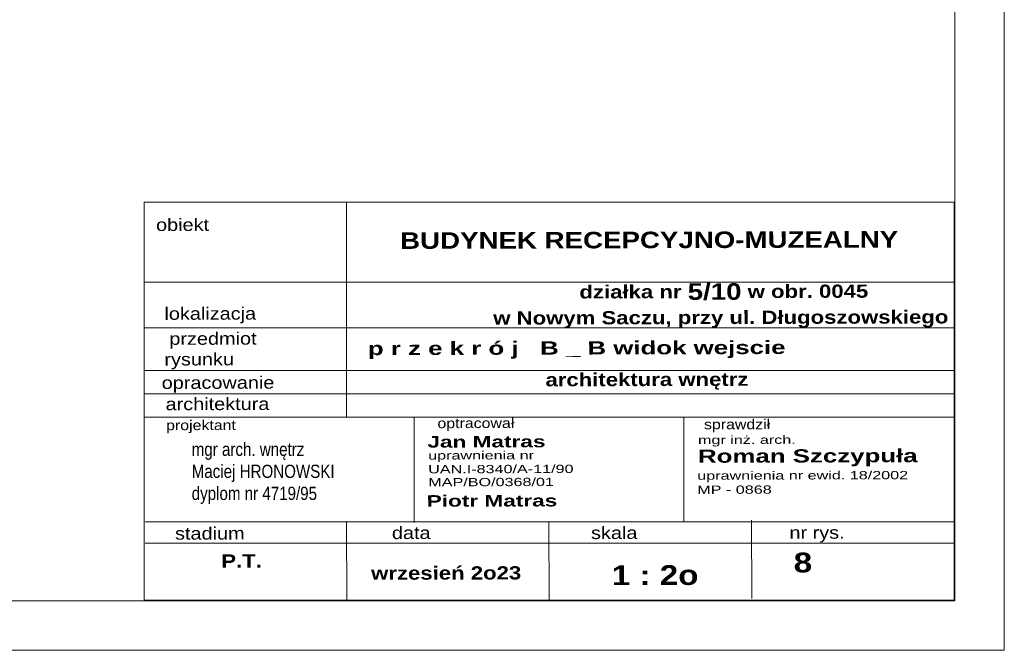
# Model space of a CAD drawing. Header units: millimetres. Extents: x -9038497 to 54128, y -10570064 to 59476.
# Tile 74 of 135: x 44072 to 44668, y 19871 to 20253. Entities that reach past the tile are written whole.
import ezdxf

# ---------------------------------------------------------------- set-up
doc = ezdxf.new("R2010")
doc.units = ezdxf.units.MM
doc.header["$LTSCALE"] = 0.8
for name, color, linetype, lineweight in [('0 proj_widok widok widok', 7, 'Continuous', 0), ('OPIS', 122, 'Continuous', 18), ('proj_opis 0.30', 120, 'Continuous', 30)]:
    doc.layers.add(name, color=color, linetype=linetype, lineweight=lineweight)
doc.layers.add('1', color=7, linetype='Continuous')
doc.styles.add('arial', font='arial.ttf', dxfattribs={"height": 14})
doc.styles.add('ARIAL_WYM50', font='arial.ttf', dxfattribs={"height": 15})
doc.styles.add('courier', font='stylu.ttf')
doc.styles.add('WYMIAR-50', font='ARIALN.TTF', dxfattribs={"height": 10})

# ---------------------------------------------------------------- blocks, each defined once
blk = doc.blocks.new('G$CC161A1DE')
at = {"layer": 'OPIS', "width": 743.088, "attachment_point": 1, "rotation": 0.1544, "style": 'courier'}
for s, insert, char_height in [('{\\W1.4;\\fArial|b0|i0|c238|p34;\\H0.555556x;mgr inż. arch.\\P\\fArial|b1|i0|c238|p34;\\H1.599999x;Roman Szczypuła}', (0.9, 70.4), 18), ('{\\fArial|b0|i0|c238|p34;\\W1.4;uprawnienia nr ewid. 18/2002}', (0, 27.2), 10), ('{\\fArial|b0|i0|c238|p34;\\W1.4;MP - 0868}', (0, 10.1), 10)]:
    blk.add_mtext(s, dxfattribs=dict(at, insert=insert, char_height=char_height))
blk = doc.blocks.new('G$C0830A37A')
at = {"layer": 'OPIS', "width": 743.088, "attachment_point": 1, "rotation": 0.1544, "style": 'courier'}
for s, insert, char_height in [('{\\W1.4;\\fArial|b1|i0|c238|p34;Jan Matras}', (0, 61.1), 14), ('{\\fArial|b0|i0|c238|p34;\\W1.4;uprawnienia nr\\PUAN.I-8340/A-11/90}', (0.9, 42.6), 10), ('{\\fArial|b0|i0|c238|p34;\\W1.4;MAP/BO/0368/01}', (1.1, 10.2), 10)]:
    blk.add_mtext(s, dxfattribs=dict(at, insert=insert, char_height=char_height))

msp = doc.modelspace()

# ---------------------------------------------------------------- linework, layer by layer
at = {"lineweight": 0, "ltscale": 40}
for p, q in [((44310.95, 20011.95), (44310.95, 19948.49)), ((44474.4, 20012.28), (44474.4, 19948.82))]:
    msp.add_line(p, q, dxfattribs=at)
at = {"layer": '0 proj_widok widok widok', "lineweight": 0}
for points in [[(42568.5, 19871.17), (44668.5, 19871.17), (44668.5, 21345.17), (42568.5, 21345.17)], [(42568.5, 19871.17), (44668.5, 19871.17), (44668.5, 21345.17), (42568.5, 21345.17)], [(42728.5, 21315.17), (44638.5, 21315.17), (44638.5, 19901.17), (42728.5, 19901.17)]]:
    msp.add_lwpolyline(points, close=True, dxfattribs=at)
at = {"layer": 'OPIS'}
for p, q in [((44270.11, 20142.32), (44269.93, 20012.28)), ((44637.51, 20093.87), (44147.53, 20093.87)), ((44637.66, 20093.87), (44147.69, 20093.87)), ((44637.74, 20066.24), (44147.76, 20066.24)), ((44637.81, 20040.41), (44147.83, 20040.41)), ((44637.85, 20026.37), (44147.87, 20026.37)), ((44637.88, 20012.28), (44147.48, 20012.28)), ((44638.02, 19948.82), (44148.04, 19948.82)), ((44270.06, 19948.82), (44270.18, 19901.46)), ((44392.54, 19948.49), (44392.84, 19901.79)), ((44515.36, 19949.81), (44515.49, 19902.45)), ((44638.05, 19935.9), (44148.07, 19935.9))]:
    msp.add_line(p, q, dxfattribs=at)
msp.add_lwpolyline([(44147.53, 19901.46), (44638.14, 19901.46), (44638.04, 20142.32), (44147.43, 20142.32)], close=True, dxfattribs=at)

# ---------------------------------------------------------------- block references
at = {"color": 1, "lineweight": 0, "ltscale": 40, "xscale": 0.5, "yscale": 0.5, "zscale": 0.5}
for name, p in [('G$C0830A37A', (44319.01, 19970.27)), ('G$CC161A1DE', (44482.48, 19965.76))]:
    msp.add_blockref(name, p, dxfattribs=at)

# ---------------------------------------------------------------- texts
at = {"layer": '1', "insert": (44494.88, 20079.69), "char_height": 8, "width": 442.3872, "attachment_point": 5, "rotation": 0.15445, "style": 'ARIAL_WYM50'}
msp.add_mtext('\\A1;{\\fArial|b1|i0|c238|p34;\\W1.2;  działka nr \\H1.25x;5/10\\H0.8x; w obr. 0045\\P w Nowym Saczu, przy ul. Długoszowskiego }', dxfattribs=at)
at = {"layer": 'OPIS', "rotation": 0.15445}
for s, insert, char_height, width, attachment_point, style in [('{\\fEuphemia|b0|i0|c0|p34;\\W1.2;obiekt}', (44170.71, 20128.63), 7.5, 355.5035, 5, 'ARIAL_WYM50'), ('{\\fArial|b1|i0|c238|p34;\\W1.2; BUDYNEK RECEPCYJNO-MUZEALNY}', (44451.02, 20119.4), 10, 388.7918, 5, 'ARIAL_WYM50'), ('{\\fEuphemia|b0|i0|c0|p34;\\W1.2;lokalizacja}', (44187.49, 20073.82), 7.5, 355.5035, 5, 'ARIAL_WYM50'), ('{\\fEuphemia|b0|i0|c0|p34;\\W1.2;     przedmiot\\Prysunku}', (44180.76, 20052.41), 7.5, 355.5035, 5, 'ARIAL_WYM50'), ('{\\fArial|b1|i0|c238|p34;\\W1.4;\\C0; p r z e k r ó j   B _ B widok wejscie}', (44278.6, 20057.78), 8, 367.9618, 1, 'arial'), ('{\\fEuphemia|b0|i0|c0|p34;\\W1.2;opracowanie}', (44192.19, 20032.02), 7.5, 355.5035, 5, 'ARIAL_WYM50'), ('{\\fArial|b1|i0|c238|p34;\\W1.2;architektura wnętrz}', (44452.01, 20033.89), 8, 355.5035, 5, 'ARIAL_WYM50'), ('{\\fEuphemia|b0|i0|c0|p34;\\W1.2;architektura}', (44191.85, 20020.2), 7.5, 355.5035, 5, 'ARIAL_WYM50'), ('{\\W1.2;\\FEuphemia|c0;optracował}', (44348.39, 20007.74), 6, 355.5035, 5, 'ARIAL_WYM50'), ('{\\W1.2;\\FEuphemia|c0;projektant}', (44181.88, 20006.51), 6, 355.5035, 5, 'ARIAL_WYM50'), ('{\\W1.2;\\FEuphemia|c0;sprawdził}', (44506.64, 20007.03), 6, 355.5035, 5, 'ARIAL_WYM50'), ('{\\W1.4;\\fArial|b1|i0|c238|p34;Piotr Matras}', (44318.56, 19965.03), 7, 371.5441, 1, 'courier'), ('{\\fEuphemia|b0|i0|c0|p34;\\W1.2;stadium}', (44187.21, 19941.87), 7.5, 355.5035, 5, 'ARIAL_WYM50'), ('{\\fEuphemia|b0|i0|c0|p34;\\W1.2;data}', (44309.23, 19942.2), 7.5, 355.5035, 5, 'ARIAL_WYM50'), ('{\\fEuphemia|b0|i0|c0|p34;\\W1.2;skala}', (44432.2, 19942.2), 7.5, 355.5035, 5, 'ARIAL_WYM50'), ('{\\fEuphemia|b0|i0|c0|p34;\\W1.2;nr rys.}', (44555.05, 19941.28), 7.5, 355.5035, 5, 'ARIAL_WYM50'), ('{\\W1.2;\\fArial|b1|i0|c238|p34;P.T.}', (44206.44, 19925.23), 8, 355.5035, 5, 'ARIAL_WYM50'), ('{\\fArial|b1|i0|c238|p34;\\W1.2;\\C0;8}', (44540.9, 19930.27), 12, 367.9618, 1, 'arial'), ('{\\W1.2;\\fArial|b1|i0|c238|p34;wrzesień 2o23}', (44330.38, 19917.87), 8, 355.5035, 5, 'ARIAL_WYM50'), ('{\\fArial|b1|i0|c238|p34;\\W1.2;\\C0;1 : 2o}', (44430.67, 19922.58), 12, 367.9618, 1, 'arial')]:
    msp.add_mtext(s, dxfattribs=dict(at, insert=insert, char_height=char_height, width=width, attachment_point=attachment_point, style=style))
at = {"layer": 'proj_opis 0.30', "insert": (44173.7, 19996.8), "char_height": 8, "width": 227.9988, "attachment_point": 1, "style": 'WYMIAR-50'}
msp.add_mtext(' mgr arch. wnętrz\\P Maciej HRONOWSKI\\P dyplom nr 4719/95', dxfattribs=at)

doc.saveas('drawing.dxf')
